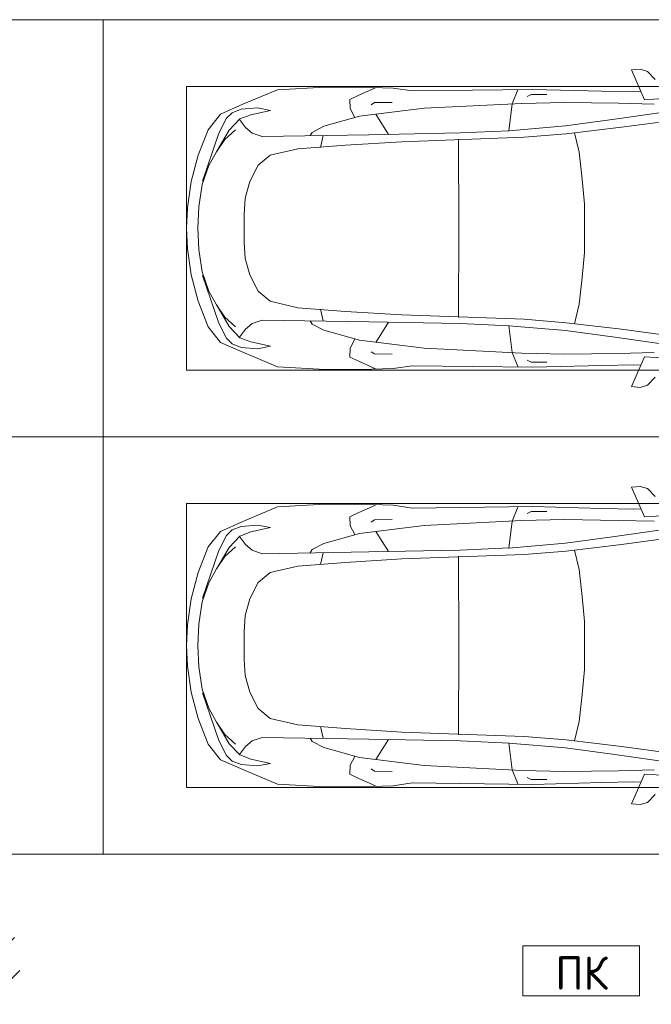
# Model space of a CAD drawing. Header units: millimetres. Extents: x -32229 to 291619, y -13689 to 125138.
# Tile 35 of 256: x -1165 to 2623, y 58850 to 64750. Entities that reach past the tile are written whole.
import ezdxf

# ---------------------------------------------------------------- set-up
doc = ezdxf.new("R2010")
doc.units = ezdxf.units.MM
for name, color, linetype, lineweight in [('A-____-NOTE-TEXT', 7, 'Continuous', 18), ('A-DETL-GENF-OTLN', 7, 'Continuous', 18), ('A-WALL-____-PATT', 7, 'Continuous', 40), ('C-PRKG-____-OTLN', 7, 'Continuous', 18), ('M-EQPM-____-OTLN', 7, 'Continuous', 18)]:
    doc.layers.add(name, color=color, linetype=linetype, lineweight=lineweight)
doc.styles.add('GOST Common', font='GOST_Common.ttf', dxfattribs={"height": 200})

# ---------------------------------------------------------------- blocks, each defined once
blk = doc.blocks.new('АР_Машиноместо - 5300x2500_С-V38--02 ЭМ')
at = {"layer": 'A-DETL-GENF-OTLN', "color": 253, "lineweight": 13, "true_color": 0xaaaaaa}
for p, q in [((1126.4, 4794.1), (970.2, 4771.8)), ((1250, 4800), (1126.4, 4794.1)), ((1250, 4800), (1373.6, 4794.1)), ((1373.6, 4794.1), (1529.8, 4771.8)), ((812.7, 4729.4), (659.1, 4669.9)), ((970.2, 4771.8), (812.7, 4729.4)), ((1122.2, 4726.4), (988.2, 4706.7)), ((1250, 4731.7), (1122.2, 4726.4)), ((1250, 4731.7), (1377.8, 4726.4)), ((1377.8, 4726.4), (1511.8, 4706.7)), ((1529.8, 4771.8), (1687.3, 4729.4)), ((1687.3, 4729.4), (1840.9, 4669.9)), ((659.1, 4669.9), (565.9, 4595.1)), ((680.7, 4606.5), (967, 4703.6)), ((873.9, 4665.1), (791.3, 4619.7)), ((988.2, 4706.7), (873.9, 4665.1)), ((1511.8, 4706.7), (1626.1, 4665.1)), ((1819.3, 4606.5), (1533, 4703.6)), ((1626.1, 4665.1), (1708.7, 4619.7)), ((1840.9, 4669.9), (1934.1, 4595.1)), ((590.7, 4560.1), (680.7, 4606.5)), ((788.5, 4617.7), (661.8, 4543.1)), ((791.3, 4619.7), (717.1, 4568.9)), ((1708.7, 4619.7), (1782.9, 4568.9)), ((1711.5, 4617.7), (1838.2, 4543.1)), ((1909.3, 4560.1), (1819.3, 4606.5)), ((565.9, 4595.1), (507.1, 4462.6)), ((557.5, 4525.7), (590.7, 4560.1)), ((661.8, 4543.1), (594.6, 4479.3)), ((717.1, 4568.9), (659.6, 4505.3)), ((1782.9, 4568.9), (1840.4, 4505.3)), ((1838.2, 4543.1), (1905.4, 4479.3)), ((1942.5, 4525.7), (1909.3, 4560.1)), ((1934.1, 4595.1), (1992.9, 4462.6)), ((536.4, 4471.4), (557.5, 4525.7)), ((1963.6, 4471.4), (1942.5, 4525.7)), ((507.1, 4462.6), (419.6, 4254.2)), ((528.4, 4374.7), (536.4, 4471.4)), ((594.6, 4479.3), (569.5, 4413.1)), ((645, 4445.5), (597.3, 4481.4)), ((679.6, 4406.3), (645, 4445.5)), ((970.5, 4419.3), (1069.6, 4447.3)), ((1069.6, 4447.3), (1167.1, 4453.2)), ((1167.1, 4453.2), (1250, 4453.9)), ((1332.9, 4453.2), (1250, 4453.9)), ((1430.4, 4447.3), (1332.9, 4453.2)), ((1529.5, 4419.3), (1430.4, 4447.3)), ((1820.4, 4406.3), (1855, 4445.5)), ((1855, 4445.5), (1902.7, 4481.4)), ((1905.4, 4479.3), (1930.5, 4413.1)), ((1971.6, 4374.7), (1963.6, 4471.4)), ((1992.9, 4462.6), (2080.4, 4254.2)), ((543.7, 4295.1), (528.4, 4374.7)), ((569.5, 4413.1), (543.7, 4295.1)), ((699.7, 4345.5), (679.6, 4406.3)), ((812.5, 4298.9), (872.7, 4370.2)), ((872.7, 4370.2), (970.5, 4419.3)), ((1627.3, 4370.2), (1529.5, 4419.3)), ((1687.5, 4298.9), (1627.3, 4370.2)), ((1800.3, 4345.5), (1820.4, 4406.3)), ((1930.5, 4413.1), (1956.3, 4295.1)), ((1956.3, 4295.1), (1971.6, 4374.7)), ((689.3, 3705.5), (699.7, 4345.5)), ((1810.7, 3705.5), (1800.3, 4345.5)), ((419.6, 4254.2), (403.4, 3968)), ((774.4, 4132.9), (812.5, 4298.9)), ((1725.6, 4132.9), (1687.5, 4298.9)), ((2080.4, 4254.2), (2096.6, 3968)), ((752.2, 3845.6), (774.4, 4132.9)), ((1747.8, 3845.6), (1725.6, 4132.9)), ((638.7, 3975.4), (675.2, 4045.5)), ((675.2, 4045.5), (694.6, 4057.6)), ((1824.8, 4045.5), (1805.4, 4057.6)), ((1861.3, 3975.4), (1824.8, 4045.5)), ((403.4, 3968), (405.6, 3688.5)), ((578.7, 3762.9), (638.7, 3975.4)), ((1921.3, 3762.9), (1861.3, 3975.4)), ((2096.6, 3968), (2094.4, 3688.5)), ((731.2, 3507.6), (752.2, 3845.6)), ((1768.8, 3507.6), (1747.8, 3845.6)), ((453.1, 3766.3), (478.4, 3819.3)), ((478.4, 3819.3), (532.5, 3818.1)), ((532.5, 3818.1), (585.5, 3790.5)), ((1967.5, 3818.1), (1914.5, 3790.5)), ((2021.6, 3819.3), (1967.5, 3818.1)), ((2046.9, 3766.3), (2021.6, 3819.3)), ((408.2, 3667), (453.1, 3766.3)), ((530.9, 3374.8), (578.7, 3762.9)), ((1969.1, 3374.8), (1921.3, 3762.9)), ((2091.8, 3667), (2046.9, 3766.3)), ((405.6, 3688.5), (409.5, 3560)), ((495.5, 3566.1), (496.8, 3671.6)), ((496.8, 3671.6), (510.1, 3691.5)), ((687.1, 3588.8), (566.5, 3663.9)), ((678.7, 3159.5), (689.3, 3705.5)), ((1821.3, 3159.5), (1810.7, 3705.5)), ((1812.9, 3588.8), (1933.5, 3663.9)), ((2003.2, 3671.6), (1989.9, 3691.5)), ((2004.5, 3566.1), (2003.2, 3671.6)), ((2094.4, 3688.5), (2090.5, 3560)), ((409.5, 3560), (426.5, 3446.8)), ((2090.5, 3560), (2073.5, 3446.8)), ((704.9, 2775.5), (731.2, 3507.6)), ((1795.1, 2775.5), (1768.8, 3507.6)), ((426.5, 3446.8), (417.5, 2723)), ((2073.5, 3446.8), (2082.5, 2723)), ((501.4, 2789.7), (530.9, 3374.8)), ((1998.6, 2789.7), (1969.1, 3374.8)), ((665.6, 2864.6), (678.7, 3159.5)), ((1834.4, 2864.6), (1821.3, 3159.5)), ((505.1, 2846.9), (420.9, 2813.3)), ((665.8, 2867.4), (505.1, 2846.9)), ((636.6, 2526.5), (665.8, 2867.4)), ((1834.2, 2867.4), (1994.9, 2846.9)), ((1863.4, 2526.5), (1834.2, 2867.4)), ((1994.9, 2846.9), (2079.1, 2813.3)), ((495.7, 2532.3), (501.4, 2789.7)), ((684.2, 2522.3), (704.9, 2775.5)), ((1815.8, 2522.3), (1795.1, 2775.5)), ((2004.3, 2532.3), (1998.6, 2789.7)), ((417.5, 2723), (428.2, 2308.5)), ((447.8, 2733.7), (459.7, 2756.2)), ((447.8, 2638.7), (447.8, 2733.7)), ((2052.2, 2733.7), (2040.3, 2756.2)), ((2052.2, 2638.7), (2052.2, 2733.7)), ((2082.5, 2723), (2071.8, 2308.5)), ((500, 2210.1), (495.7, 2532.3)), ((636.6, 2526.5), (597, 2231)), ((644.6, 2191.8), (684.2, 2522.3)), ((1855.4, 2191.8), (1815.8, 2522.3)), ((1863.4, 2526.5), (1903, 2231)), ((2000, 2210.1), (2004.3, 2532.3)), ((428.2, 2308.5), (432.3, 2119.9)), ((2071.8, 2308.5), (2067.7, 2119.9)), ((505.9, 1996), (500, 2210.1)), ((597, 2231), (535, 1798.3)), ((595.8, 1824.8), (644.6, 2191.8)), ((1904.2, 1824.8), (1855.4, 2191.8)), ((1903, 2231), (1965, 1798.3)), ((1994.1, 1996), (2000, 2210.1)), ((296.8, 2079.9), (301.4, 2130.5)), ((301.4, 2130.5), (479.9, 2052.9)), ((2198.6, 2130.5), (2020.1, 2052.9)), ((2203.2, 2079.9), (2198.6, 2130.5)), ((309.5, 2036.1), (296.8, 2079.9)), ((432.3, 2119.9), (430.7, 2073.9)), ((2067.7, 2119.9), (2069.3, 2073.9)), ((2190.5, 2036.1), (2203.2, 2079.9)), ((357.8, 1990.1), (309.5, 2036.1)), ((479.9, 2052.9), (471, 1914.3)), ((2020.1, 2052.9), (2029, 1914.3)), ((2142.2, 1990.1), (2190.5, 2036.1))]:
    blk.add_line(p, q, dxfattribs=at)
at = {"layer": 'A-DETL-GENF-OTLN', "color": 254, "lineweight": 13, "true_color": 0xd4d4d4}
for p, q in [((694.6, 3980.4), (765.1, 3996.8)), ((1805.4, 3980.4), (1734.9, 3996.8)), ((715.1, 3168.3), (1250, 3167.3)), ((1784.9, 3168.3), (1250, 3167.3)), ((677.9, 2473), (794.6, 2446)), ((794.6, 2446), (955.7, 2426.8)), ((955.7, 2426.8), (1105.5, 2413.7)), ((1544.3, 2426.8), (1394.5, 2413.7)), ((1705.4, 2446), (1544.3, 2426.8)), ((1822.1, 2473), (1705.4, 2446)), ((1105.5, 2413.7), (1250, 2412.9)), ((1394.5, 2413.7), (1250, 2412.9))]:
    blk.add_line(p, q, dxfattribs=at)
at = {"layer": 'C-PRKG-____-OTLN', "color": 253, "lineweight": 13, "true_color": 0xaaaaaa}
for p, q in [((2500, 5300), (0, 5300)), ((0, 0), (0, 5300)), ((2500, 0), (2500, 5300)), ((400, 4800), (2100, 4800)), ((400, 500), (400, 4800)), ((2100, 500), (2100, 4800))]:
    blk.add_line(p, q, dxfattribs=at)
blk = doc.blocks.new('АР_Машиноместо - 4900x2400_М__5300х2500_-2211001--02 ЭМ')
at = {"layer": 'C-PRKG-____-OTLN', "color": 253, "lineweight": 13, "true_color": 0xaaaaaa}
for p, q in [((0, 0), (0, -5300)), ((2500, 0), (2500, -5300)), ((2500, -5300), (0, -5300))]:
    blk.add_line(p, q, dxfattribs=at)
blk = doc.blocks.new('АР_Машиноместо - 5300x2500_С-V37--02 ЭМ')
at = {"layer": 'A-DETL-GENF-OTLN', "color": 253, "lineweight": 13, "true_color": 0xaaaaaa}
for p, q in [((597, -2231), (535, -1798.3)), ((595.8, -1824.8), (644.6, -2191.8)), ((1904.2, -1824.8), (1855.4, -2191.8)), ((1903, -2231), (1965, -1798.3)), ((479.9, -2052.9), (471, -1914.3)), ((2020.1, -2052.9), (2029, -1914.3)), ((357.8, -1990.1), (309.5, -2036.1)), ((505.9, -1996), (500, -2210.1)), ((1994.1, -1996), (2000, -2210.1)), ((2142.2, -1990.1), (2190.5, -2036.1)), ((309.5, -2036.1), (296.8, -2079.9)), ((301.4, -2130.5), (479.9, -2052.9)), ((2198.6, -2130.5), (2020.1, -2052.9)), ((2190.5, -2036.1), (2203.2, -2079.9)), ((296.8, -2079.9), (301.4, -2130.5)), ((428.2, -2308.5), (432.3, -2119.9)), ((432.3, -2119.9), (430.7, -2073.9)), ((2067.7, -2119.9), (2069.3, -2073.9)), ((2071.8, -2308.5), (2067.7, -2119.9)), ((2203.2, -2079.9), (2198.6, -2130.5)), ((500, -2210.1), (495.7, -2532.3)), ((636.6, -2526.5), (597, -2231)), ((644.6, -2191.8), (684.2, -2522.3)), ((1855.4, -2191.8), (1815.8, -2522.3)), ((1863.4, -2526.5), (1903, -2231)), ((2000, -2210.1), (2004.3, -2532.3)), ((417.5, -2723), (428.2, -2308.5)), ((2082.5, -2723), (2071.8, -2308.5)), ((495.7, -2532.3), (501.4, -2789.7)), ((636.6, -2526.5), (665.8, -2867.4)), ((684.2, -2522.3), (704.9, -2775.5)), ((1815.8, -2522.3), (1795.1, -2775.5)), ((1863.4, -2526.5), (1834.2, -2867.4)), ((2004.3, -2532.3), (1998.6, -2789.7)), ((447.8, -2638.7), (447.8, -2733.7)), ((2052.2, -2638.7), (2052.2, -2733.7)), ((426.5, -3446.8), (417.5, -2723)), ((447.8, -2733.7), (459.7, -2756.2)), ((2052.2, -2733.7), (2040.3, -2756.2)), ((2073.5, -3446.8), (2082.5, -2723)), ((505.1, -2846.9), (420.9, -2813.3)), ((501.4, -2789.7), (530.9, -3374.8)), ((704.9, -2775.5), (731.2, -3507.6)), ((1795.1, -2775.5), (1768.8, -3507.6)), ((1998.6, -2789.7), (1969.1, -3374.8)), ((1994.9, -2846.9), (2079.1, -2813.3)), ((665.8, -2867.4), (505.1, -2846.9)), ((665.6, -2864.6), (678.7, -3159.5)), ((1834.4, -2864.6), (1821.3, -3159.5)), ((1834.2, -2867.4), (1994.9, -2846.9)), ((678.7, -3159.5), (689.3, -3705.5)), ((1821.3, -3159.5), (1810.7, -3705.5)), ((530.9, -3374.8), (578.7, -3762.9)), ((1969.1, -3374.8), (1921.3, -3762.9)), ((409.5, -3560), (426.5, -3446.8)), ((2090.5, -3560), (2073.5, -3446.8)), ((731.2, -3507.6), (752.2, -3845.6)), ((1768.8, -3507.6), (1747.8, -3845.6)), ((405.6, -3688.5), (409.5, -3560)), ((495.5, -3566.1), (496.8, -3671.6)), ((687.1, -3588.8), (566.5, -3663.9)), ((1812.9, -3588.8), (1933.5, -3663.9)), ((2004.5, -3566.1), (2003.2, -3671.6)), ((2094.4, -3688.5), (2090.5, -3560)), ((403.4, -3968), (405.6, -3688.5)), ((408.2, -3667), (453.1, -3766.3)), ((496.8, -3671.6), (510.1, -3691.5)), ((689.3, -3705.5), (699.7, -4345.5)), ((1810.7, -3705.5), (1800.3, -4345.5)), ((2003.2, -3671.6), (1989.9, -3691.5)), ((2091.8, -3667), (2046.9, -3766.3)), ((2096.6, -3968), (2094.4, -3688.5)), ((453.1, -3766.3), (478.4, -3819.3)), ((578.7, -3762.9), (638.7, -3975.4)), ((1921.3, -3762.9), (1861.3, -3975.4)), ((2046.9, -3766.3), (2021.6, -3819.3)), ((478.4, -3819.3), (532.5, -3818.1)), ((532.5, -3818.1), (585.5, -3790.5)), ((1967.5, -3818.1), (1914.5, -3790.5)), ((2021.6, -3819.3), (1967.5, -3818.1)), ((752.2, -3845.6), (774.4, -4132.9)), ((1747.8, -3845.6), (1725.6, -4132.9)), ((419.6, -4254.2), (403.4, -3968)), ((638.7, -3975.4), (675.2, -4045.5)), ((1861.3, -3975.4), (1824.8, -4045.5)), ((2080.4, -4254.2), (2096.6, -3968)), ((675.2, -4045.5), (694.6, -4057.6)), ((1824.8, -4045.5), (1805.4, -4057.6)), ((774.4, -4132.9), (812.5, -4298.9)), ((1725.6, -4132.9), (1687.5, -4298.9)), ((507.1, -4462.6), (419.6, -4254.2)), ((543.7, -4295.1), (528.4, -4374.7)), ((569.5, -4413.1), (543.7, -4295.1)), ((812.5, -4298.9), (872.7, -4370.2)), ((1687.5, -4298.9), (1627.3, -4370.2)), ((1930.5, -4413.1), (1956.3, -4295.1)), ((1956.3, -4295.1), (1971.6, -4374.7)), ((1992.9, -4462.6), (2080.4, -4254.2)), ((699.7, -4345.5), (679.6, -4406.3)), ((1800.3, -4345.5), (1820.4, -4406.3)), ((528.4, -4374.7), (536.4, -4471.4)), ((594.6, -4479.3), (569.5, -4413.1)), ((679.6, -4406.3), (645, -4445.5)), ((872.7, -4370.2), (970.5, -4419.3)), ((970.5, -4419.3), (1069.6, -4447.3)), ((1529.5, -4419.3), (1430.4, -4447.3)), ((1627.3, -4370.2), (1529.5, -4419.3)), ((1820.4, -4406.3), (1855, -4445.5)), ((1905.4, -4479.3), (1930.5, -4413.1)), ((1971.6, -4374.7), (1963.6, -4471.4)), ((565.9, -4595.1), (507.1, -4462.6)), ((536.4, -4471.4), (557.5, -4525.7)), ((661.8, -4543.1), (594.6, -4479.3)), ((645, -4445.5), (597.3, -4481.4)), ((1069.6, -4447.3), (1167.1, -4453.2)), ((1167.1, -4453.2), (1250, -4453.9)), ((1332.9, -4453.2), (1250, -4453.9)), ((1430.4, -4447.3), (1332.9, -4453.2)), ((1838.2, -4543.1), (1905.4, -4479.3)), ((1855, -4445.5), (1902.7, -4481.4)), ((1934.1, -4595.1), (1992.9, -4462.6)), ((1963.6, -4471.4), (1942.5, -4525.7)), ((557.5, -4525.7), (590.7, -4560.1)), ((717.1, -4568.9), (659.6, -4505.3)), ((1782.9, -4568.9), (1840.4, -4505.3)), ((1942.5, -4525.7), (1909.3, -4560.1)), ((659.1, -4669.9), (565.9, -4595.1)), ((590.7, -4560.1), (680.7, -4606.5)), ((788.5, -4617.7), (661.8, -4543.1)), ((791.3, -4619.7), (717.1, -4568.9)), ((1708.7, -4619.7), (1782.9, -4568.9)), ((1711.5, -4617.7), (1838.2, -4543.1)), ((1909.3, -4560.1), (1819.3, -4606.5)), ((1840.9, -4669.9), (1934.1, -4595.1)), ((680.7, -4606.5), (967, -4703.6)), ((873.9, -4665.1), (791.3, -4619.7)), ((1819.3, -4606.5), (1533, -4703.6)), ((1626.1, -4665.1), (1708.7, -4619.7)), ((812.7, -4729.4), (659.1, -4669.9)), ((988.2, -4706.7), (873.9, -4665.1)), ((1122.2, -4726.4), (988.2, -4706.7)), ((1377.8, -4726.4), (1511.8, -4706.7)), ((1511.8, -4706.7), (1626.1, -4665.1)), ((1687.3, -4729.4), (1840.9, -4669.9)), ((970.2, -4771.8), (812.7, -4729.4)), ((1126.4, -4794.1), (970.2, -4771.8)), ((1250, -4731.7), (1122.2, -4726.4)), ((1250, -4731.7), (1377.8, -4726.4)), ((1373.6, -4794.1), (1529.8, -4771.8)), ((1529.8, -4771.8), (1687.3, -4729.4)), ((1250, -4800), (1126.4, -4794.1)), ((1250, -4800), (1373.6, -4794.1))]:
    blk.add_line(p, q, dxfattribs=at)
at = {"layer": 'A-DETL-GENF-OTLN', "color": 254, "lineweight": 13, "true_color": 0xd4d4d4}
for p, q in [((955.7, -2426.8), (1105.5, -2413.7)), ((1105.5, -2413.7), (1250, -2412.9)), ((1394.5, -2413.7), (1250, -2412.9)), ((1544.3, -2426.8), (1394.5, -2413.7)), ((677.9, -2473), (794.6, -2446)), ((794.6, -2446), (955.7, -2426.8)), ((1705.4, -2446), (1544.3, -2426.8)), ((1822.1, -2473), (1705.4, -2446)), ((715.1, -3168.3), (1250, -3167.3)), ((1784.9, -3168.3), (1250, -3167.3)), ((694.6, -3980.4), (765.1, -3996.8)), ((1805.4, -3980.4), (1734.9, -3996.8))]:
    blk.add_line(p, q, dxfattribs=at)
at = {"layer": 'C-PRKG-____-OTLN', "color": 253, "lineweight": 13, "true_color": 0xaaaaaa}
for p, q in [((0, 0), (0, -5300)), ((2500, 0), (2500, -5300)), ((400, -500), (400, -4800)), ((2100, -500), (2100, -4800)), ((400, -4800), (2100, -4800)), ((2500, -5300), (0, -5300))]:
    blk.add_line(p, q, dxfattribs=at)
blk = doc.blocks.new('АР_Машиноместо - 4900x2400_М__5300х2500_-V39--02 ЭМ')
at = {"layer": 'C-PRKG-____-OTLN', "color": 253, "lineweight": 13, "true_color": 0xaaaaaa}
for p, q in [((2500, 5300), (0, 5300)), ((0, 0), (0, 5300)), ((2500, 0), (2500, 5300))]:
    blk.add_line(p, q, dxfattribs=at)
blk = doc.blocks.new('АР_Канал вертикальный прямоугольный - ПК-3252217--02 ЭМ')
at = {"layer": 'M-EQPM-____-OTLN', "color": 253, "lineweight": 13, "true_color": 0xaaaaaa}
for p, q in [((350, 150), (-350, 150)), ((-350, 150), (-350, -150)), ((-350, -150), (-350, 150)), ((-350, 150), (350, 150)), ((350, -150), (350, 150)), ((350, 150), (350, -150)), ((-350, -150), (350, -150)), ((350, -150), (-350, -150))]:
    blk.add_line(p, q, dxfattribs=at)
blk = doc.blocks.new('Наметкина 10_РД_АР_П_отсоединено_rvt-1--02 ЭМ')
at = {"layer": 'A-WALL-____-PATT', "lineweight": 5, "true_color": 0xaaaaaa}
h = blk.add_hatch(dxfattribs=at)
h.set_pattern_fill('FP_3', color=253, style=0, pattern_type=2)
h.set_pattern_definition([(45, (0, 0), (-228.0985, 228.0985), []), (45, (228.1, 0), (-228.0985, 228.0985), [403.225, -80.645, 6.706, -73.939])])
h.paths.add_polyline_path([(-1164.7, 58850), (-1164.7, 59250), (-6264.7, 59250), (-6264.7, 58850), (-3414.7, 58850)])
at = {"layer": 'C-PRKG-____-OTLN', "color": 253, "lineweight": 13, "true_color": 0xaaaaaa}
for name, p, rotation in [('АР_Машиноместо - 4900x2400_М__5300х2500_-2211001--02 ЭМ', (-5964.7, 62250), 90.00000000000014), ('АР_Машиноместо - 5300x2500_С-V38--02 ЭМ', (4635.3, 62250), 89.99999999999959), ('АР_Машиноместо - 4900x2400_М__5300х2500_-V39--02 ЭМ', (-5964.7, 62250), 269.999999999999), ('АР_Машиноместо - 5300x2500_С-V37--02 ЭМ', (4635.3, 62250), 269.9999999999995)]:
    blk.add_blockref(name, p, dxfattribs=dict(at, rotation=rotation))
at = {"layer": 'M-EQPM-____-OTLN', "color": 253, "lineweight": 13, "true_color": 0xaaaaaa}
blk.add_blockref('АР_Канал вертикальный прямоугольный - ПК-3252217--02 ЭМ', (2202.7, 59050), dxfattribs=at)
at = {"layer": 'A-____-NOTE-TEXT', "color": 253, "lineweight": 5, "true_color": 0xaaaaaa, "insert": (2047.5, 59137.2), "char_height": 200, "width": 384.81, "attachment_point": 1, "style": 'GOST Common'}
blk.add_mtext('ПК', dxfattribs=at)

msp = doc.modelspace()

# ---------------------------------------------------------------- block references
at = {"lineweight": 5}
msp.add_blockref('Наметкина 10_РД_АР_П_отсоединено_rvt-1--02 ЭМ', (0, 0), dxfattribs=at)

doc.saveas('drawing.dxf')
